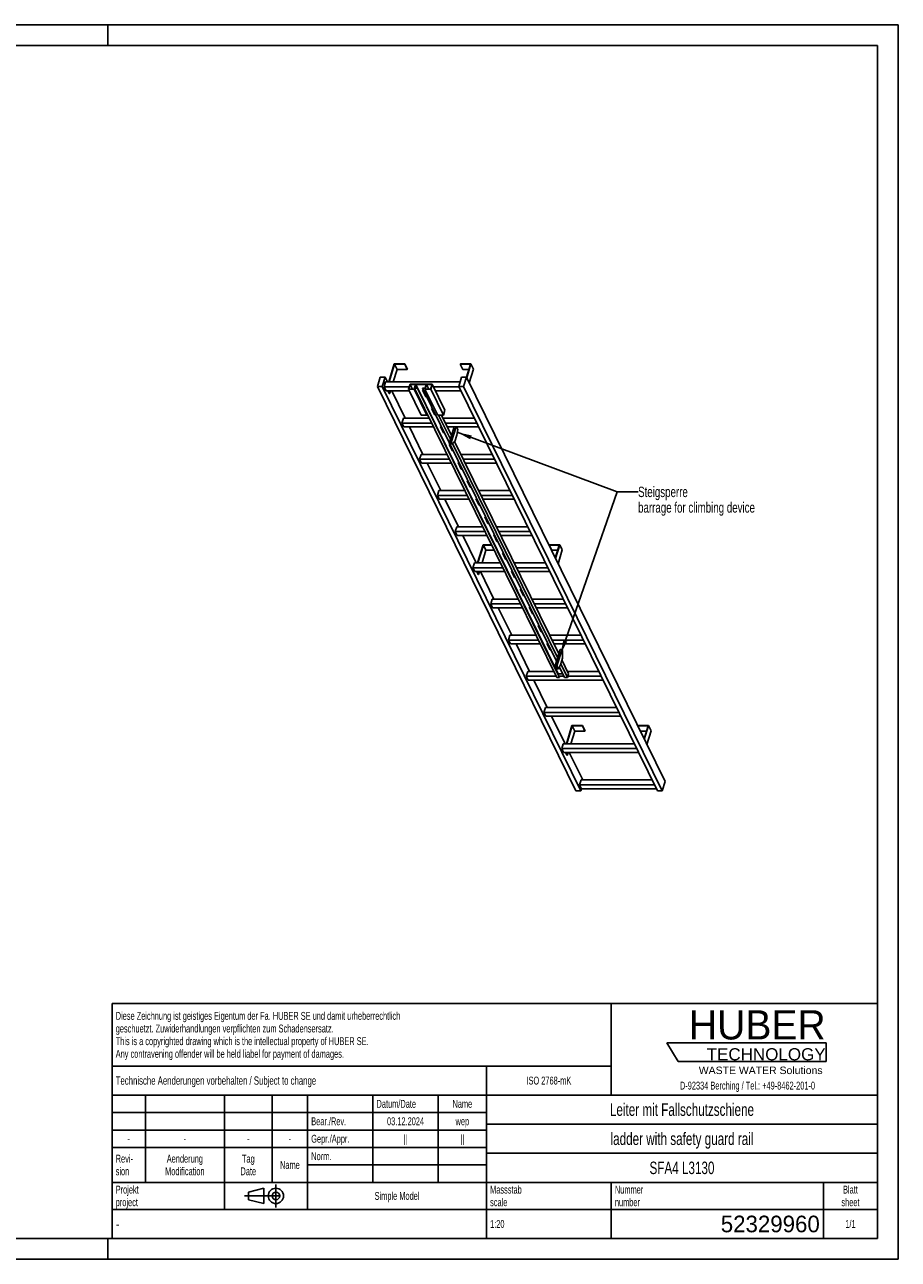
# Model space of a CAD drawing. Header units: millimetres. Extents: x 0 to 8400, y 0 to 5940.
# Tile 2 of 2: x 4200 to 8400, y 0 to 5940. Entities that reach past the tile are written whole.
import ezdxf

# ---------------------------------------------------------------- set-up
doc = ezdxf.new("R2010")
doc.units = ezdxf.units.MM
doc.header["$LTSCALE"] = 462
doc.linetypes.add('CENTER', pattern=[0.6, 0.375, -0.075, 0.075, -0.075])
doc.layers.get('0').update_dxf_attribs({"linetype": 'CONTINUOUS'})
for name, color, linetype in [('053_NOTES', 7, 'CONTINUOUS'), ('HUBER_Logo_BL1', 7, 'CONTINUOUS'), ('HUBER_Logo_BL2', 7, 'CONTINUOUS')]:
    doc.layers.add(name, color=color, linetype=linetype)
doc.styles.get("Standard").update_dxf_attribs({"font": 'txt', "width": 0.7})
doc.styles.add('TEXTSTYLE_2', font='txt')
doc.styles.add('TEXTSTYLE_3', font='arial.ttf')
doc.styles.add('TEXTSTYLE_4', font='txt', dxfattribs={"width": 0.8})
doc.styles.add('TEXTSTYLE_5', font='txt')
doc.dimstyles.get("Standard").update_dxf_attribs({"dimtxt": 50, "dimasz": 70, "dimexe": 2, "dimexo": 1, "dimtad": 1, "dimtxsty": 'Standard', "dimblk": '_FILLED', "dimblk1": '_FILLED', "dimblk2": '_FILLED', "dimcen": 0.09, "dimazin": 2, "dimtol": 1, "dimtp": 0.01, "dimtm": 0.01, "dimtfac": 1, "dimtofl": 0, "dimtmove": 0, "dimatfit": 3, "dimldrblk": '_FILLED', "dimfxl": 1, "dimtolj": 1, "dimarcsym": 0})

# ---------------------------------------------------------------- blocks, each defined once
blk = doc.blocks.new('HUBER_LOGO_BL1', base_point=(7675, 1007.5))
at = {"layer": 'HUBER_Logo_BL1', "color": 2, "linetype": 'Continuous', "attachment_point": 3, "line_spacing_factor": 0.78}
for s, insert, char_height, width, style in [('HUBER\\P\\fArial;\\H58.5;TECHNOLOGY ', (8050.7, 1198.2), 140.4, 775.343, 'TEXTSTYLE_2'), ('WASTE WATER Solutions', (8036, 927.2), 36, 594.067, 'TEXTSTYLE_3')]:
    blk.add_mtext(s, dxfattribs=dict(at, insert=insert, char_height=char_height, width=width, style=style))
at = {"layer": 'HUBER_Logo_BL1', "color": 2, "linetype": 'Continuous', "insert": (7675, 854.8), "char_height": 38, "width": 1621.786, "attachment_point": 2, "line_spacing_factor": 0.96}
blk.add_mtext('D-92334 Berching / Tel.: +49-8462-201-0', dxfattribs=at)
blk = doc.blocks.new('PROJEKTIONSMETHODE_1_BL3', base_point=(5360, 305))
at = {"color": 2, "linetype": 'CENTER'}
for p, q in [((5407.7, 360), (5407.7, 250)), ((5257.3, 305), (5462.7, 305))]:
    blk.add_line(p, q, dxfattribs=at)
at = {"color": 2, "linetype": 'Continuous'}
for p, q in [((5275.7, 323.3), (5349, 341.7)), ((5275.7, 286.7), (5275.7, 323.3)), ((5349, 268.3), (5349, 341.7)), ((5275.7, 286.7), (5349, 268.3))]:
    blk.add_line(p, q, dxfattribs=at)
for radius in [36.7, 18.3]:
    blk.add_circle((5407.7, 305), radius, dxfattribs=at)
blk = doc.blocks.new('*T13')
at = {"color": 3, "linetype": 'Continuous'}
for p, q in [((0, 0), (3680, 0)), ((0, 0), (0, -1130)), ((2400, 0), (2400, -440)), ((3680, 0), (3680, -1130)), ((0, -300), (2400, -300)), ((1800, -300), (1800, -1130)), ((0, -440), (3680, -440)), ((160, -440), (160, -860)), ((540, -440), (540, -990)), ((770, -440), (770, -860)), ((940, -440), (940, -990)), ((1254, -440), (1254, -860)), ((1568, -440), (1568, -860)), ((0, -524), (1800, -524)), ((1800, -580), (3680, -580)), ((0, -608), (1800, -608)), ((0, -692), (1800, -692)), ((1800, -720), (3680, -720)), ((940, -776), (1800, -776)), ((0, -860), (3680, -860)), ((2400, -860), (2400, -1130)), ((3420, -860), (3420, -1130)), ((0, -990), (3680, -990)), ((0, -1130), (3680, -1130))]:
    blk.add_line(p, q, dxfattribs=at)
at = {"color": 2, "linetype": 'Continuous', "line_spacing_factor": 0.96}
for s, insert, char_height, width, attachment_point in [('Diese Zeichnung ist geistiges Eigentum der Fa. HUBER SE und damit urheberrechtlich \\Pgeschuetzt. Zuwiderhandlungen verpflichten zum Schadensersatz.\\PThis is a copyrighted drawing which is the intellectual property of HUBER SE.\\PAny contravening offender will be held liabel for payment of damages.', (17.5, -39.8), 38, 4429.714, 1), ('Technische Aenderungen vorbehalten / Subject to change', (17.5, -350), 40, 3049.524, 1), ('ISO 2768-mK', (2100, -351), 38, 665.905, 2), ('Datum/Date', (1271.5, -463), 38, 584.476, 1), ('Name', (1684, -463), 38, 253.333, 2), ('Leiter mit Fallschutzschiene', (2740, -480), 60, 2260, 2), ('Bear./Rev.', (957.5, -547), 38, 544.667, 1), ('03.12.2024', (1411, -547), 38, 557.333, 2), ('wep', (1684, -547), 38, 199.048, 2), ('-', (80, -631), 38, 68.762, 2), ('-', (350, -631), 38, 68.762, 2), ('-', (655, -631), 38, 68.762, 2), ('-', (855, -631), 38, 68.762, 2), ('Gepr./Appr.', (957.5, -631), 38, 598.952, 1), ('||', (1411, -631), 38, 101.333, 2), ('||', (1684, -631), 38, 101.333, 2), ('ladder with safety guard rail', (2740, -620), 60, 2391.429, 2), ('Revi-\\Psion', (17.5, -726.6), 38, 276.857, 1), ('Aenderung\\PModification', (350, -726.6), 38, 606.19, 2), ('Tag\\PDate', (655, -726.6), 38, 235.238, 2), ('Name', (855, -757), 38, 253.333, 2), ('Norm. ', (957.5, -715), 38, 351.048, 1), ('SFA4 L3130', (2740, -760), 60, 905.714, 2), ('Projekt\\Pproject', (17.5, -875.6), 38, 367.333, 1), ('Massstab\\Pscale', (1817.5, -875.6), 38, 448.762, 1), ('Nummer\\Pnumber', (2417.5, -875.6), 38, 372.762, 1), ('Blatt\\Psheet', (3550, -875.6), 38, 275.048, 2), ('Simple Model', (1370, -906), 38, 656.857, 2), ('1:20', (1817.5, -1041), 38, 204.476, 1), ('1/1', (3550, -1041), 38, 159.238, 2)]:
    blk.add_mtext(s, dxfattribs=dict(at, insert=insert, char_height=char_height, width=width, attachment_point=attachment_point))
for s, insert, char_height, width, attachment_point, style in [('-', (17.5, -1035), 50, 36.667, 1, 'TEXTSTYLE_4'), ('52329960', (3402.5, -1020), 80, 1173.333, 3, 'TEXTSTYLE_5')]:
    blk.add_mtext(s, dxfattribs=dict(at, insert=insert, char_height=char_height, width=width, attachment_point=attachment_point, style=style))
blk = doc.blocks.new('_FILLED')
at = {"color": 0, "linetype": 'ByBlock'}
blk.add_solid([(0, 0), (-1, 0.143), (-1, -0.143)], dxfattribs=at)
blk = doc.blocks.new('HUBER_LOGO_BL2', base_point=(7670.4, 997))
at = {"layer": 'HUBER_Logo_BL2', "color": 5, "linetype": 'Continuous'}
for p, q in [((8052.9, 1042), (7287.9, 1042)), ((7287.9, 1042), (7341.9, 952)), ((8052.9, 1042), (8052.9, 952)), ((7341.9, 952), (8052.9, 952))]:
    blk.add_line(p, q, dxfattribs=at)

msp = doc.modelspace()

# ---------------------------------------------------------------- linework, layer by layer
at = {"color": 3, "linetype": 'Continuous'}
for p, q in [((8400, 5940), (0, 5940)), ((4600, 5940), (4600, 5840)), ((8400, 5940), (8400, 0)), ((4600, 0), (4600, 100)), ((8400, 0), (0, 0))]:
    msp.add_line(p, q, dxfattribs=at)
at = {"color": 5, "linetype": 'Continuous'}
for p, q in [((8300, 5840), (100, 5840)), ((8300, 100), (8300, 5840)), ((100, 100), (8300, 100))]:
    msp.add_line(p, q, dxfattribs=at)
at = {"color": 7, "linetype": 'Continuous'}
for p, q in [((5976.985, 4308.085), (5950.069, 4220.984)), ((5951.911, 4220.984), (5978.343, 4306.518)), ((5990.545, 4281.654), (5971.797, 4220.984)), ((6027.644, 4308.085), (5976.985, 4308.085)), ((5978.343, 4306.518), (5990.545, 4281.654)), ((5978.343, 4306.518), (6027.16, 4306.518)), ((5990.545, 4281.654), (6039.361, 4281.654)), ((6027.16, 4306.518), (6027.644, 4308.085)), ((6027.16, 4306.518), (6039.361, 4281.654)), ((6027.644, 4308.085), (6039.846, 4283.22)), ((6039.361, 4281.654), (6039.846, 4283.22)), ((6294.752, 4308.085), (6294.267, 4306.518)), ((6294.267, 4306.518), (6306.469, 4281.654)), ((6294.267, 4306.518), (6343.084, 4306.518)), ((6345.41, 4308.085), (6294.752, 4308.085)), ((6306.469, 4281.654), (6335.4, 4281.654)), ((6343.084, 4306.518), (6323.762, 4243.994)), ((6324.896, 4241.703), (6345.41, 4308.085)), ((6337.098, 4216.838), (6357.612, 4283.22)), ((6345.41, 4308.085), (6357.612, 4283.22)), ((5909.296, 4243.991), (5895.498, 4199.341)), ((5932.322, 4243.991), (5909.296, 4243.991)), ((5918.525, 4199.341), (5932.322, 4243.991)), ((5935.155, 4220.984), (5927.893, 4197.484)), ((5943.613, 4220.984), (5932.322, 4243.991)), ((6293.637, 4220.984), (5935.155, 4220.984)), ((6300.747, 4243.991), (6286.949, 4199.341)), ((6323.773, 4243.991), (6300.747, 4243.991)), ((6309.975, 4199.341), (6323.773, 4243.991)), ((7278.554, 2298.352), (6323.773, 4243.991)), ((6850.279, 2253.702), (5895.498, 4199.341)), ((5895.498, 4199.341), (5918.525, 4199.341)), ((6873.306, 2253.702), (5918.525, 4199.341)), ((5937.045, 4178.836), (5927.893, 4197.484)), ((6048.741, 4197.484), (5927.893, 4197.484)), ((5937.045, 4178.836), (6048.979, 4178.836)), ((5952.877, 4165.721), (5946.442, 4178.836)), ((5948.284, 4178.836), (5954.719, 4165.721)), ((5952.877, 4165.721), (5954.719, 4165.721)), ((5958.772, 4178.836), (5954.719, 4165.721)), ((6029.024, 4046.933), (5964.296, 4178.836)), ((6052.559, 4209.838), (6045.297, 4186.338)), ((6045.297, 4186.338), (6106.305, 4062.016)), ((6072.929, 4186.338), (6045.297, 4186.338)), ((6053.238, 4209.055), (6046.46, 4187.121)), ((6046.46, 4187.121), (6072.25, 4187.121)), ((6052.559, 4209.838), (6159.402, 4209.838)), ((6053.238, 4209.055), (6064.001, 4187.121)), ((6079.028, 4209.055), (6053.238, 4209.055)), ((6072.25, 4187.121), (6079.028, 4209.055)), ((6074.405, 4191.116), (6072.929, 4186.338)), ((6133.937, 4062.016), (6072.929, 4186.338)), ((6074.405, 4191.116), (6757.699, 2798.71)), ((6088.221, 4191.116), (6074.405, 4191.116)), ((6080.894, 4209.133), (6075.568, 4191.9)), ((6075.568, 4191.9), (6088.463, 4191.9)), ((6080.894, 4209.133), (6764.188, 2816.727)), ((6130.631, 4209.133), (6080.894, 4209.133)), ((6088.463, 4191.9), (6088.221, 4191.116)), ((6771.515, 2798.71), (6088.221, 4191.116)), ((6088.463, 4191.9), (6771.757, 2799.493)), ((6112.169, 4191.116), (6112.411, 4191.9)), ((6756.659, 2877.784), (6112.169, 4191.116)), ((6125.985, 4191.116), (6112.169, 4191.116)), ((6112.411, 4191.9), (6125.306, 4191.9)), ((6113.042, 4181.16), (6128.294, 4150.08)), ((6117.055, 4181.16), (6113.042, 4181.16)), ((6113.606, 4181.16), (6128.512, 4150.785)), ((6114.747, 4178.836), (6118.195, 4178.836)), ((6125.985, 4191.116), (6124.508, 4186.338)), ((6124.508, 4186.338), (6185.517, 4062.016)), ((6152.14, 4186.338), (6124.508, 4186.338)), ((6125.306, 4191.9), (6130.631, 4209.133)), ((6132.449, 4209.055), (6125.671, 4187.121)), ((6125.671, 4187.121), (6151.461, 4187.121)), ((6132.449, 4209.055), (6143.212, 4187.121)), ((6158.239, 4209.055), (6132.449, 4209.055)), ((6151.461, 4187.121), (6158.239, 4209.055)), ((6159.402, 4209.838), (6152.14, 4186.338)), ((6213.148, 4062.016), (6152.14, 4186.338)), ((6220.41, 4085.516), (6159.402, 4209.838)), ((6287.86, 4197.484), (6165.464, 4197.484)), ((6174.616, 4178.836), (6297.012, 4178.836)), ((7241.73, 2253.702), (6286.949, 4199.341)), ((6286.949, 4199.341), (6309.975, 4199.341)), ((7264.757, 2253.702), (6309.975, 4199.341)), ((6128.294, 4150.08), (6128.512, 4150.785)), ((6128.294, 4150.08), (6132.307, 4150.08)), ((6128.512, 4150.785), (6131.961, 4150.785)), ((6020.567, 4046.933), (6013.305, 4023.433)), ((6145.16, 4046.933), (6020.567, 4046.933)), ((6106.305, 4062.016), (6133.937, 4062.016)), ((6135.414, 4066.794), (6133.937, 4062.016)), ((6155.748, 4094.135), (6171, 4063.055)), ((6159.76, 4094.135), (6155.748, 4094.135)), ((6156.312, 4094.135), (6171.218, 4063.76)), ((6171, 4063.055), (6171.218, 4063.76)), ((6171, 4063.055), (6175.012, 4063.055)), ((6171.218, 4063.76), (6174.667, 4063.76)), ((6185.517, 4062.016), (6213.148, 4062.016)), ((6246.629, 3945.27), (6189.338, 4062.016)), ((6252.414, 3963.991), (6204.311, 4062.016)), ((6361.74, 4046.933), (6211.712, 4046.933)), ((6220.41, 4085.516), (6213.148, 4062.016)), ((6022.456, 4004.785), (6013.305, 4023.433)), ((6156.692, 4023.433), (6013.305, 4023.433)), ((6022.456, 4004.785), (6165.844, 4004.785)), ((6114.436, 3872.882), (6049.708, 4004.785)), ((6198.454, 4007.11), (6213.706, 3976.029)), ((6202.466, 4007.11), (6198.454, 4007.11)), ((6199.018, 4007.11), (6213.924, 3976.734)), ((6200.158, 4004.785), (6203.607, 4004.785)), ((6373.272, 4023.433), (6223.244, 4023.433)), ((6232.396, 4004.785), (6382.423, 4004.785)), ((6265.02, 4004.785), (6241.763, 3929.525)), ((6274.231, 4004.785), (6250.974, 3929.525)), ((6282.807, 3992.317), (6276.688, 4004.785)), ((6277.07, 3965.709), (6282.807, 3992.317)), ((6213.706, 3976.029), (6213.924, 3976.734)), ((6213.706, 3976.029), (6217.718, 3976.029)), ((6213.924, 3976.734), (6217.372, 3976.734)), ((6241.763, 3929.525), (6244.814, 3923.309)), ((6241.763, 3929.525), (6250.974, 3929.525)), ((6244.814, 3923.309), (6254.024, 3923.309)), ((6250.974, 3929.525), (6254.024, 3923.309)), ((6254.024, 3923.309), (6267.387, 3934.376)), ((6761.997, 2895.06), (6256.429, 3925.3)), ((6767.782, 2913.781), (6267.074, 3934.117)), ((6267.387, 3934.376), (6277.07, 3965.709)), ((6105.979, 3872.882), (6098.717, 3849.382)), ((6230.572, 3872.882), (6105.979, 3872.882)), ((6241.16, 3920.084), (6256.412, 3889.004)), ((6245.172, 3920.084), (6241.16, 3920.084)), ((6241.723, 3920.084), (6256.63, 3889.709)), ((6256.412, 3889.004), (6256.63, 3889.709)), ((6256.412, 3889.004), (6260.424, 3889.004)), ((6256.63, 3889.709), (6260.078, 3889.709)), ((6447.152, 3872.882), (6297.124, 3872.882)), ((6107.868, 3830.734), (6098.717, 3849.382)), ((6242.104, 3849.382), (6098.717, 3849.382)), ((6107.868, 3830.734), (6251.255, 3830.734)), ((6199.848, 3698.831), (6135.119, 3830.734)), ((6283.865, 3833.059), (6299.118, 3801.978)), ((6287.878, 3833.059), (6283.865, 3833.059)), ((6284.429, 3833.059), (6299.335, 3802.683)), ((6285.57, 3830.734), (6289.019, 3830.734)), ((6299.118, 3801.978), (6299.335, 3802.683)), ((6299.118, 3801.978), (6303.13, 3801.978)), ((6299.335, 3802.683), (6302.784, 3802.683)), ((6458.684, 3849.382), (6308.656, 3849.382)), ((6317.807, 3830.734), (6467.835, 3830.734)), ((6326.571, 3746.033), (6341.823, 3714.953)), ((6330.584, 3746.033), (6326.571, 3746.033)), ((6327.135, 3746.033), (6342.041, 3715.658)), ((6191.39, 3698.831), (6184.128, 3675.332)), ((6315.984, 3698.831), (6191.39, 3698.831)), ((6341.823, 3714.953), (6342.041, 3715.658)), ((6341.823, 3714.953), (6345.836, 3714.953)), ((6342.041, 3715.658), (6345.49, 3715.658)), ((6532.564, 3698.831), (6382.536, 3698.831)), ((6193.28, 3656.683), (6184.128, 3675.332)), ((6327.516, 3675.332), (6184.128, 3675.332)), ((6193.28, 3656.683), (6336.667, 3656.683)), ((6285.259, 3524.781), (6220.531, 3656.683)), ((6369.277, 3659.008), (6384.529, 3627.928)), ((6373.29, 3659.008), (6369.277, 3659.008)), ((6369.841, 3659.008), (6384.747, 3628.633)), ((6370.982, 3656.683), (6374.43, 3656.683)), ((6384.529, 3627.928), (6384.747, 3628.633)), ((6384.529, 3627.928), (6388.542, 3627.928)), ((6384.747, 3628.633), (6388.196, 3628.633)), ((6544.096, 3675.332), (6394.068, 3675.332)), ((6403.219, 3656.683), (6553.247, 3656.683)), ((6411.983, 3571.983), (6427.235, 3540.902)), ((6415.996, 3571.983), (6411.983, 3571.983)), ((6412.547, 3571.983), (6427.453, 3541.607)), ((6276.802, 3524.781), (6269.54, 3501.281)), ((6401.395, 3524.781), (6276.802, 3524.781)), ((6427.235, 3540.902), (6427.453, 3541.607)), ((6427.235, 3540.902), (6431.248, 3540.902)), ((6427.453, 3541.607), (6430.902, 3541.607)), ((6617.975, 3524.781), (6467.947, 3524.781)), ((6278.691, 3482.633), (6269.54, 3501.281)), ((6412.927, 3501.281), (6269.54, 3501.281)), ((6278.691, 3482.633), (6422.079, 3482.633)), ((6370.671, 3350.73), (6305.943, 3482.633)), ((6454.689, 3484.957), (6469.941, 3453.877)), ((6458.701, 3484.957), (6454.689, 3484.957)), ((6455.253, 3484.957), (6470.159, 3454.582)), ((6456.394, 3482.633), (6459.842, 3482.633)), ((6469.941, 3453.877), (6470.159, 3454.582)), ((6469.941, 3453.877), (6473.953, 3453.877)), ((6470.159, 3454.582), (6473.608, 3454.582)), ((6629.507, 3501.281), (6479.479, 3501.281)), ((6488.631, 3482.633), (6638.659, 3482.633)), ((6404.044, 3437.831), (6377.128, 3350.73)), ((6378.97, 3350.73), (6405.402, 3436.264)), ((6398.855, 3350.73), (6417.604, 3411.4)), ((6444.064, 3437.831), (6404.044, 3437.831)), ((6417.604, 3411.4), (6405.402, 3436.264)), ((6405.402, 3436.264), (6444.833, 3436.264)), ((6417.604, 3411.4), (6457.035, 3411.4)), ((6497.395, 3397.932), (6512.647, 3366.851)), ((6501.407, 3397.932), (6497.395, 3397.932)), ((6497.959, 3397.932), (6512.865, 3367.556)), ((6721.81, 3437.831), (6721.326, 3436.264)), ((6721.326, 3436.264), (6770.142, 3436.264)), ((6733.528, 3411.4), (6721.326, 3436.264)), ((6772.468, 3437.831), (6721.81, 3437.831)), ((6733.528, 3411.4), (6762.459, 3411.4)), ((6770.142, 3436.264), (6750.825, 3373.752)), ((6751.955, 3371.449), (6772.468, 3437.831)), ((6764.157, 3346.584), (6784.67, 3412.966)), ((6784.67, 3412.966), (6772.468, 3437.831)), ((6362.214, 3350.73), (6354.952, 3327.23)), ((6364.103, 3308.582), (6354.952, 3327.23)), ((6498.339, 3327.23), (6354.952, 3327.23)), ((6486.807, 3350.73), (6362.214, 3350.73)), ((6512.647, 3366.851), (6512.865, 3367.556)), ((6512.647, 3366.851), (6516.659, 3366.851)), ((6512.865, 3367.556), (6516.313, 3367.556)), ((6703.387, 3350.73), (6553.359, 3350.73)), ((6714.919, 3327.23), (6564.891, 3327.23)), ((6364.103, 3308.582), (6507.49, 3308.582)), ((6379.936, 3295.467), (6373.5, 3308.582)), ((6381.778, 3295.467), (6375.342, 3308.582)), ((6379.936, 3295.467), (6381.778, 3295.467)), ((6381.778, 3295.467), (6385.831, 3308.582)), ((6456.083, 3176.679), (6391.354, 3308.582)), ((6540.101, 3310.907), (6555.353, 3279.826)), ((6544.113, 3310.907), (6540.101, 3310.907)), ((6540.664, 3310.907), (6555.571, 3280.531)), ((6541.805, 3308.582), (6545.254, 3308.582)), ((6555.353, 3279.826), (6555.571, 3280.531)), ((6555.353, 3279.826), (6559.365, 3279.826)), ((6555.571, 3280.531), (6559.019, 3280.531)), ((6574.042, 3308.582), (6724.07, 3308.582)), ((6586.819, 3223.881), (6582.807, 3223.881)), ((6582.807, 3223.881), (6598.059, 3192.801)), ((6583.37, 3223.881), (6598.276, 3193.506)), ((6447.626, 3176.679), (6440.364, 3153.179)), ((6449.515, 3134.531), (6440.364, 3153.179)), ((6583.751, 3153.179), (6440.364, 3153.179)), ((6572.219, 3176.679), (6447.626, 3176.679)), ((6598.059, 3192.801), (6598.276, 3193.506)), ((6598.059, 3192.801), (6602.071, 3192.801)), ((6598.276, 3193.506), (6601.725, 3193.506)), ((6788.799, 3176.679), (6638.771, 3176.679)), ((6800.331, 3153.179), (6650.303, 3153.179)), ((6449.515, 3134.531), (6592.902, 3134.531)), ((6541.495, 3002.628), (6476.766, 3134.531)), ((6629.525, 3136.856), (6625.512, 3136.856)), ((6625.512, 3136.856), (6640.764, 3105.775)), ((6626.076, 3136.856), (6640.982, 3106.48)), ((6627.217, 3134.531), (6630.666, 3134.531)), ((6640.764, 3105.775), (6640.982, 3106.48)), ((6640.764, 3105.775), (6644.777, 3105.775)), ((6640.982, 3106.48), (6644.431, 3106.48)), ((6659.454, 3134.531), (6809.482, 3134.531)), ((6672.231, 3049.83), (6668.218, 3049.83)), ((6668.218, 3049.83), (6683.47, 3018.75)), ((6668.782, 3049.83), (6683.688, 3019.455)), ((6533.037, 3002.628), (6525.775, 2979.129)), ((6669.163, 2979.129), (6525.775, 2979.129)), ((6534.927, 2960.48), (6525.775, 2979.129)), ((6657.631, 3002.628), (6533.037, 3002.628)), ((6683.47, 3018.75), (6683.688, 3019.455)), ((6683.47, 3018.75), (6687.483, 3018.75)), ((6683.688, 3019.455), (6687.137, 3019.455)), ((6874.21, 3002.628), (6724.183, 3002.628)), ((6885.742, 2979.129), (6735.715, 2979.129)), ((6534.927, 2960.48), (6678.314, 2960.48)), ((6626.906, 2828.578), (6562.178, 2960.48)), ((6714.937, 2962.805), (6710.924, 2962.805)), ((6710.924, 2962.805), (6726.176, 2931.724)), ((6711.488, 2962.805), (6726.394, 2932.429)), ((6712.629, 2960.48), (6716.077, 2960.48)), ((6726.176, 2931.724), (6726.394, 2932.429)), ((6726.176, 2931.724), (6730.189, 2931.724)), ((6726.394, 2932.429), (6729.843, 2932.429)), ((6744.866, 2960.48), (6894.894, 2960.48)), ((6774.1, 2934.226), (6749.894, 2855.893)), ((6783.311, 2934.226), (6759.104, 2855.893)), ((6774.1, 2934.226), (6783.311, 2934.226)), ((6786.361, 2928.01), (6783.311, 2934.226)), ((6785.2, 2892.078), (6786.361, 2928.01)), ((6749.894, 2855.893), (6759.104, 2855.893)), ((6749.894, 2855.893), (6757.52, 2840.353)), ((6756.039, 2875.78), (6753.63, 2875.78)), ((6753.63, 2875.78), (6755.108, 2872.767)), ((6754.194, 2875.78), (6755.326, 2873.472)), ((6759.104, 2855.893), (6766.73, 2840.353)), ((6766.73, 2840.353), (6775.518, 2860.745)), ((6775.518, 2860.745), (6785.2, 2892.078)), ((6809.279, 2798.71), (6776.8, 2864.894)), ((6815.064, 2817.432), (6782.585, 2883.616)), ((6618.449, 2828.578), (6611.187, 2805.078)), ((6754.574, 2805.078), (6611.187, 2805.078)), ((6620.338, 2786.429), (6611.187, 2805.078)), ((6743.042, 2828.578), (6618.449, 2828.578)), ((6757.52, 2840.353), (6766.73, 2840.353)), ((6757.699, 2798.71), (6771.515, 2798.71)), ((6764.188, 2816.727), (6763.845, 2815.617)), ((6786.621, 2816.727), (6764.188, 2816.727)), ((6768.734, 2845.002), (6768.882, 2844.699)), ((6768.882, 2844.699), (6769.1, 2845.404)), ((6768.882, 2844.699), (6772.895, 2844.699)), ((6768.997, 2845.613), (6769.1, 2845.404)), ((6792.338, 2805.078), (6769.017, 2805.078)), ((6769.1, 2845.404), (6772.549, 2845.404)), ((6795.463, 2798.71), (6770.61, 2849.355)), ((6771.515, 2798.71), (6771.757, 2799.493)), ((6795.463, 2798.71), (6809.279, 2798.71)), ((6815.064, 2817.432), (6809.279, 2798.71)), ((6959.622, 2828.578), (6809.594, 2828.578)), ((6971.154, 2805.078), (6811.246, 2805.078)), ((6620.338, 2786.429), (6980.305, 2786.429)), ((6712.318, 2654.527), (6647.59, 2786.429)), ((6703.861, 2654.527), (6696.599, 2631.027)), ((7056.566, 2631.027), (6696.599, 2631.027)), ((6705.75, 2612.379), (6696.599, 2631.027)), ((7045.034, 2654.527), (6703.861, 2654.527)), ((6705.75, 2612.379), (7065.717, 2612.379)), ((6797.73, 2480.476), (6733.001, 2612.379)), ((6831.103, 2567.577), (6804.187, 2480.476)), ((6806.029, 2480.476), (6832.461, 2566.01)), ((6881.761, 2567.577), (6831.103, 2567.577)), ((6832.461, 2566.01), (6881.277, 2566.01)), ((6844.662, 2541.146), (6832.461, 2566.01)), ((6881.277, 2566.01), (6881.761, 2567.577)), ((6893.479, 2541.146), (6881.277, 2566.01)), ((6893.963, 2542.712), (6881.761, 2567.577)), ((7148.869, 2567.577), (7148.385, 2566.01)), ((7148.385, 2566.01), (7197.201, 2566.01)), ((7160.586, 2541.146), (7148.385, 2566.01)), ((7199.527, 2567.577), (7148.869, 2567.577)), ((7197.201, 2566.01), (7177.883, 2503.498)), ((7179.013, 2501.195), (7199.527, 2567.577)), ((7211.729, 2542.712), (7199.527, 2567.577)), ((6844.662, 2541.146), (6825.914, 2480.476)), ((6893.479, 2541.146), (6844.662, 2541.146)), ((6893.963, 2542.712), (6893.479, 2541.146)), ((7189.517, 2541.146), (7160.586, 2541.146)), ((7211.729, 2542.712), (7191.215, 2476.33)), ((6789.272, 2480.476), (6782.011, 2456.976)), ((7141.978, 2456.976), (6782.011, 2456.976)), ((6791.162, 2438.328), (6782.011, 2456.976)), ((7130.446, 2480.476), (6789.272, 2480.476)), ((6791.162, 2438.328), (7151.129, 2438.328)), ((6806.994, 2425.213), (6800.559, 2438.328)), ((6808.837, 2425.213), (6802.401, 2438.328)), ((6812.889, 2438.328), (6808.837, 2425.213)), ((6883.142, 2306.425), (6818.413, 2438.328)), ((6808.837, 2425.213), (6806.994, 2425.213)), ((6874.684, 2306.425), (6867.422, 2282.925)), ((7227.389, 2282.925), (6867.422, 2282.925)), ((6876.573, 2264.277), (6867.422, 2282.925)), ((6873.306, 2253.702), (6876.573, 2264.277)), ((7215.857, 2306.425), (6874.684, 2306.425)), ((6876.573, 2264.277), (7236.541, 2264.277)), ((7264.757, 2253.702), (7278.554, 2298.352)), ((6850.279, 2253.702), (6873.306, 2253.702)), ((7241.73, 2253.702), (7264.757, 2253.702))]:
    msp.add_line(p, q, dxfattribs=at)

# ---------------------------------------------------------------- block references
msp.add_blockref('*T13', (4620, 1230))
at = {"color": 2, "linetype": 'Continuous'}
msp.add_blockref('PROJEKTIONSMETHODE_1_BL3', (5360, 305), dxfattribs=at)
at = {"layer": 'HUBER_Logo_BL1'}
msp.add_blockref('HUBER_LOGO_BL1', (7674.994, 1007.484), dxfattribs=at)
at = {"layer": 'HUBER_Logo_BL2'}
msp.add_blockref('HUBER_LOGO_BL2', (7670.375, 996.993), dxfattribs=at)

# ---------------------------------------------------------------- texts
at = {"layer": '053_NOTES', "color": 2, "linetype": 'Continuous', "insert": (7148.976, 3717.288), "char_height": 50, "width": 1396.42857, "attachment_point": 1, "line_spacing_factor": 0.9}
msp.add_mtext('Steigsperre\\Pbarrage for climbing device', dxfattribs=at)

# ---------------------------------------------------------------- leaders
at = {"layer": '053_NOTES', "color": 2, "linetype": 'Continuous', "annotation_type": 0, "has_hookline": 1, "hookline_direction": 1, "text_width": 846.929}
for points in [[(6279.917, 3978.917), (7048.976, 3692.288), (7148.976, 3692.288)], [(6775.719, 2909.658), (7048.976, 3692.288), (7148.976, 3692.288)]]:
    msp.add_leader(points, dimstyle='Standard', override={"dimtad": 0}, dxfattribs=at)

doc.saveas('drawing.dxf')
